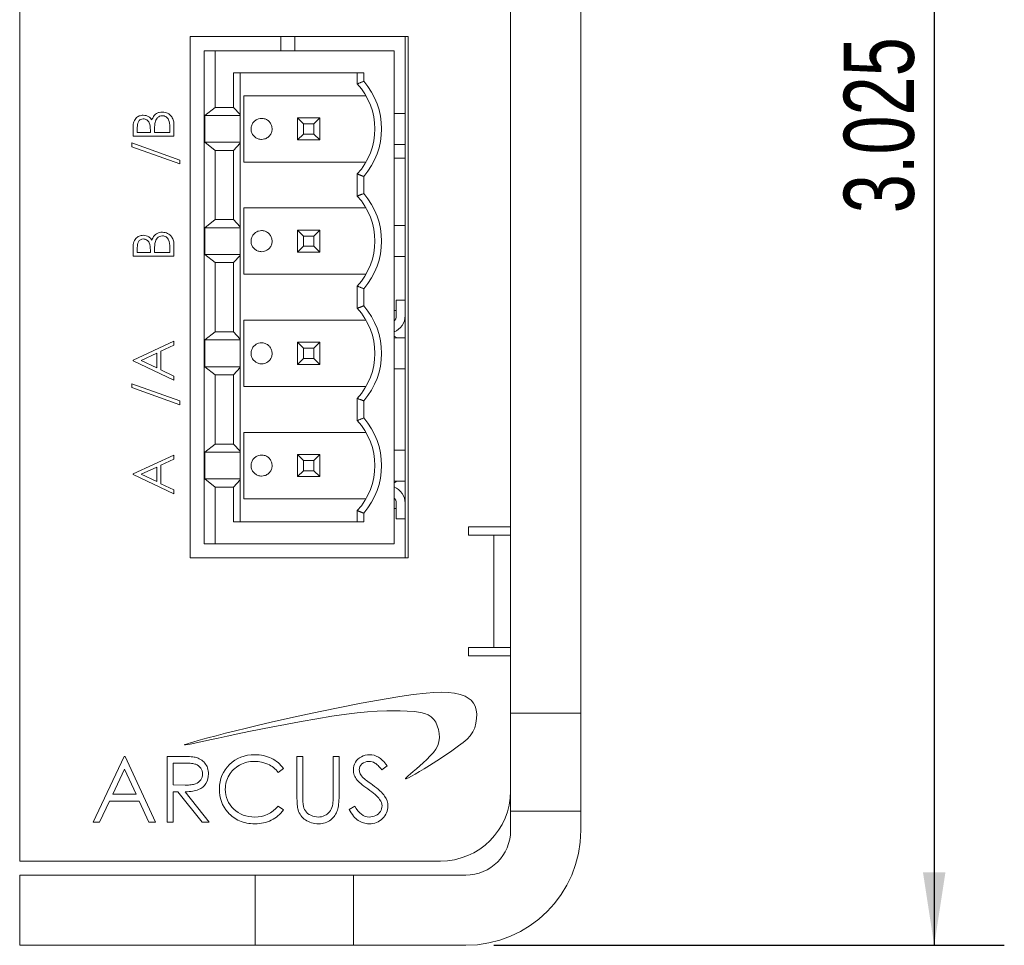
# Model space of a CAD drawing. Header units: inches. Extents: x 0.2 to 16.3, y 0.2 to 11.5.
# Tile 7 of 17: x 8.6 to 10.4, y 5.1 to 6.8. Entities that reach past the tile are written whole.
import ezdxf

# ---------------------------------------------------------------- set-up
doc = ezdxf.new("R2010")
doc.units = ezdxf.units.IN
doc.header["$MEASUREMENT"] = 0
doc.layers.add('FORMAT', color=7, linetype='Continuous')
doc.styles.add('SLDTEXTSTYLE0', font='TXT', dxfattribs={"width": 0.75})
doc.dimstyles.new('SLDDIMSTYLE0', dxfattribs={"dimtxt": 0.125, "dimasz": 0.13, "dimexe": 0, "dimexo": 0.0625, "dimgap": 0.03125, "dimtad": 2, "dimdec": 3, "dimzin": 12, "dimdsep": 46, "dimtxsty": 'Standard', "dimsah": 1, "dimcen": 0.09, "dimadec": 0, "dimazin": 0, "dimtfac": 1, "dimtdec": 3, "dimtofl": 0, "dimtmove": 0, "dimatfit": 3, "dimfxl": 1, "dimtolj": 1, "dimtzin": 12, "dimarcsym": 0})

# ---------------------------------------------------------------- blocks, each defined once
blk = doc.blocks.new('*D13')
at = {"layer": 'FORMAT'}
for p, q in [((9.6523, 8.1634), (10.3573, 8.1634)), ((10.2323, 8.1634), (10.2323, 5.1384)), ((9.4473, 5.1384), (10.3573, 5.1384))]:
    blk.add_line(p, q, dxfattribs=at)
for points in [[(10.2323, 8.1634), (10.2123, 8.0334), (10.2523, 8.0334)], [(10.2323, 5.1384), (10.2523, 5.2684), (10.2123, 5.2684)]]:
    blk.add_solid(points, dxfattribs=at)
at = {"layer": 'FORMAT', "insert": (10.0711, 6.4431), "char_height": 0.125, "attachment_point": 1, "rotation": 90, "style": 'SLDTEXTSTYLE0'}
blk.add_mtext('3.025', dxfattribs=at)

msp = doc.modelspace()

# ---------------------------------------------------------------- linework, layer by layer
at = {"color": 7, "linetype": 'Continuous', "lineweight": 15}
for p, q in [((8.6023, 5.2884), (8.6023, 8.0884)), ((9.4773, 5.5524), (9.4773, 7.7784)), ((9.6023, 5.5524), (9.6023, 7.7784)), ((8.9061, 6.7578), (9.2946, 6.7578)), ((8.9061, 5.829), (8.9061, 6.7578)), ((9.0675, 6.7328), (9.0675, 6.7578)), ((9.0925, 6.7328), (9.0925, 6.7578)), ((9.2893, 5.829), (9.2893, 6.7578)), ((9.2946, 6.7578), (9.2946, 5.829)), ((8.9311, 6.7328), (8.9311, 5.854)), ((8.9507, 6.7328), (8.9311, 6.7328)), ((8.9507, 6.7328), (8.9507, 6.6318)), ((9.2696, 6.7328), (8.9507, 6.7328)), ((9.2696, 6.7328), (9.2696, 5.854)), ((8.9832, 6.6934), (9.2157, 6.6934)), ((8.9832, 6.6934), (8.9832, 6.6318)), ((8.9955, 6.6934), (8.9955, 6.6188)), ((9.2039, 6.6737), (9.2039, 6.6934)), ((9.2157, 6.6934), (9.2157, 6.6782)), ((9.2196, 6.6525), (9.0019, 6.6525)), ((9.0019, 6.6525), (9.0019, 6.5343)), ((8.9321, 6.6172), (8.9507, 6.6318)), ((8.9321, 6.5696), (8.9321, 6.6172)), ((8.9955, 6.6172), (8.9321, 6.6172)), ((8.9507, 6.6318), (8.9832, 6.6318)), ((8.9832, 6.6318), (8.9955, 6.6188)), ((8.9955, 6.6188), (8.9955, 6.6172)), ((8.9955, 6.6172), (8.9955, 6.5696)), ((8.8773, 6.6002), (8.8773, 6.5805)), ((9.0976, 6.6131), (9.1081, 6.6025)), ((9.0976, 6.6131), (9.0976, 6.5737)), ((9.0976, 6.6131), (9.137, 6.6131)), ((9.1081, 6.6025), (9.1081, 6.5843)), ((9.1264, 6.6025), (9.1081, 6.6025)), ((9.137, 6.6131), (9.1264, 6.6025)), ((9.1264, 6.5843), (9.1264, 6.6025)), ((9.137, 6.6131), (9.137, 6.5737)), ((8.8044, 6.5805), (8.8044, 6.5947)), ((8.8119, 6.5959), (8.8119, 6.587)), ((8.8119, 6.587), (8.8352, 6.587)), ((8.8352, 6.587), (8.8352, 6.5914)), ((8.8427, 6.5913), (8.8427, 6.587)), ((8.8427, 6.587), (8.8698, 6.587)), ((8.8698, 6.587), (8.8698, 6.5963)), ((9.0976, 6.5737), (9.1081, 6.5843)), ((9.1081, 6.5843), (9.1264, 6.5843)), ((9.1264, 6.5843), (9.137, 6.5737)), ((8.8025, 6.5683), (8.8876, 6.5378)), ((8.8025, 6.5614), (8.8025, 6.5683)), ((8.8773, 6.5805), (8.8044, 6.5805)), ((8.9507, 6.555), (8.9321, 6.5696)), ((8.9955, 6.5696), (8.9321, 6.5696)), ((8.9955, 6.568), (8.9832, 6.555)), ((8.9955, 6.5696), (8.9955, 6.568)), ((8.9955, 6.568), (8.9955, 6.4188)), ((9.137, 6.5737), (9.0976, 6.5737)), ((8.8876, 6.5309), (8.8025, 6.5614)), ((8.9507, 6.4318), (8.9507, 6.555)), ((8.9832, 6.555), (8.9507, 6.555)), ((8.9832, 6.4318), (8.9832, 6.555)), ((8.8876, 6.5378), (8.8876, 6.5309)), ((9.0019, 6.5343), (9.2196, 6.5343)), ((9.2893, 6.541), (9.2696, 6.541)), ((9.2039, 6.4737), (9.2039, 6.5131)), ((9.2157, 6.5086), (9.2157, 6.4782)), ((9.2196, 6.4525), (9.0019, 6.4525)), ((9.0019, 6.4525), (9.0019, 6.3343)), ((8.9321, 6.4172), (8.9507, 6.4318)), ((8.9507, 6.4318), (8.9832, 6.4318)), ((8.9832, 6.4318), (8.9955, 6.4188)), ((8.9321, 6.3696), (8.9321, 6.4172)), ((8.9955, 6.4172), (8.9321, 6.4172)), ((8.9955, 6.4188), (8.9955, 6.4172)), ((8.9955, 6.4172), (8.9955, 6.3696)), ((9.1081, 6.4025), (9.0976, 6.4131)), ((9.0976, 6.4131), (9.0976, 6.3737)), ((9.137, 6.4131), (9.0976, 6.4131)), ((9.137, 6.4131), (9.1264, 6.4025)), ((9.137, 6.3737), (9.137, 6.4131)), ((9.1081, 6.4025), (9.1081, 6.3843)), ((9.1264, 6.4025), (9.1081, 6.4025)), ((9.1264, 6.4025), (9.1264, 6.3843)), ((8.8044, 6.3664), (8.8044, 6.3806)), ((8.8119, 6.3818), (8.8119, 6.3729)), ((8.8119, 6.3729), (8.8352, 6.3729)), ((8.8352, 6.3729), (8.8352, 6.3773)), ((8.8427, 6.3773), (8.8427, 6.3729)), ((8.8427, 6.3729), (8.8698, 6.3729)), ((8.8698, 6.3729), (8.8698, 6.3822)), ((8.8773, 6.3861), (8.8773, 6.3664)), ((9.1081, 6.3843), (9.0976, 6.3737)), ((9.0976, 6.3737), (9.137, 6.3737)), ((9.1081, 6.3843), (9.1264, 6.3843)), ((9.1264, 6.3843), (9.137, 6.3737)), ((8.8773, 6.3664), (8.8044, 6.3664)), ((8.9507, 6.355), (8.9321, 6.3696)), ((8.9955, 6.3696), (8.9321, 6.3696)), ((8.9507, 6.2318), (8.9507, 6.355)), ((8.9832, 6.355), (8.9507, 6.355)), ((8.9955, 6.368), (8.9832, 6.355)), ((8.9832, 6.2318), (8.9832, 6.355)), ((8.9955, 6.3696), (8.9955, 6.368)), ((8.9955, 6.368), (8.9955, 6.2188)), ((9.0019, 6.3343), (9.2196, 6.3343)), ((9.2039, 6.2737), (9.2039, 6.3131)), ((9.2157, 6.3086), (9.2157, 6.2782)), ((9.2736, 6.2607), (9.2736, 6.2883)), ((9.2736, 6.2883), (9.2893, 6.2883)), ((9.2696, 6.27), (9.2736, 6.27)), ((9.2196, 6.2525), (9.0019, 6.2525)), ((9.0019, 6.2525), (9.0019, 6.1343)), ((8.9321, 6.2172), (8.9507, 6.2318)), ((8.9507, 6.2318), (8.9832, 6.2318)), ((8.9832, 6.2318), (8.9955, 6.2188)), ((8.8044, 6.1813), (8.8773, 6.2149)), ((8.8773, 6.2149), (8.8773, 6.2078)), ((8.9321, 6.1696), (8.9321, 6.2172)), ((8.9955, 6.2172), (8.9321, 6.2172)), ((8.9955, 6.2188), (8.9955, 6.2172)), ((8.9955, 6.2172), (8.9955, 6.1696)), ((9.0976, 6.2131), (9.1081, 6.2025)), ((9.0976, 6.2131), (9.0976, 6.1737)), ((9.137, 6.2131), (9.0976, 6.2131)), ((9.137, 6.2131), (9.1264, 6.2025)), ((9.137, 6.1737), (9.137, 6.2131)), ((8.8773, 6.2078), (8.8539, 6.197)), ((8.8539, 6.197), (8.8539, 6.164)), ((9.1081, 6.2025), (9.1081, 6.1843)), ((9.1264, 6.2025), (9.1081, 6.2025)), ((9.1264, 6.1843), (9.1264, 6.2025)), ((8.8044, 6.1803), (8.8044, 6.1813)), ((8.8773, 6.1458), (8.8044, 6.1803)), ((8.8465, 6.1936), (8.8186, 6.1807)), ((8.8186, 6.1807), (8.8465, 6.1675)), ((8.8465, 6.1675), (8.8465, 6.1936)), ((9.1081, 6.1843), (9.0976, 6.1737)), ((9.1081, 6.1843), (9.1264, 6.1843)), ((9.1264, 6.1843), (9.137, 6.1737)), ((8.8539, 6.164), (8.8773, 6.1529)), ((8.9507, 6.155), (8.9321, 6.1696)), ((8.9955, 6.1696), (8.9321, 6.1696)), ((8.9955, 6.168), (8.9832, 6.155)), ((8.9955, 6.1696), (8.9955, 6.168)), ((8.9955, 6.168), (8.9955, 6.0188)), ((9.0976, 6.1737), (9.137, 6.1737)), ((8.8773, 6.1529), (8.8773, 6.1458)), ((8.9507, 6.0318), (8.9507, 6.155)), ((8.9832, 6.155), (8.9507, 6.155)), ((8.9832, 6.0318), (8.9832, 6.155)), ((8.8025, 6.1392), (8.8876, 6.1087)), ((8.8025, 6.1323), (8.8025, 6.1392)), ((8.8876, 6.1018), (8.8025, 6.1323)), ((9.0019, 6.1343), (9.2196, 6.1343)), ((8.8876, 6.1087), (8.8876, 6.1018)), ((9.2039, 6.0737), (9.2039, 6.1131)), ((9.2157, 6.1086), (9.2157, 6.0782)), ((9.2196, 6.0525), (9.0019, 6.0525)), ((9.0019, 6.0525), (9.0019, 5.9343)), ((8.9321, 6.0172), (8.9507, 6.0318)), ((8.9507, 6.0318), (8.9832, 6.0318)), ((8.9832, 6.0318), (8.9955, 6.0188)), ((8.8044, 5.9784), (8.8773, 6.0121)), ((8.8773, 6.005), (8.8539, 5.9942)), ((8.8773, 6.0121), (8.8773, 6.005)), ((8.9321, 5.9696), (8.9321, 6.0172)), ((8.9321, 6.0172), (8.9955, 6.0172)), ((8.9955, 6.0188), (8.9955, 6.0172)), ((8.9955, 6.0172), (8.9955, 5.9696)), ((9.0976, 6.0131), (9.1081, 6.0025)), ((9.0976, 6.0131), (9.0976, 5.9737)), ((9.137, 6.0131), (9.0976, 6.0131)), ((9.1081, 6.0025), (9.1081, 5.9843)), ((9.1264, 6.0025), (9.1081, 6.0025)), ((9.137, 6.0131), (9.1264, 6.0025)), ((9.1264, 5.9843), (9.1264, 6.0025)), ((9.137, 5.9737), (9.137, 6.0131)), ((8.8465, 5.9907), (8.8186, 5.9779)), ((8.8465, 5.9647), (8.8465, 5.9907)), ((8.8539, 5.9942), (8.8539, 5.9611)), ((8.8044, 5.9775), (8.8044, 5.9784)), ((8.8773, 5.9429), (8.8044, 5.9775)), ((8.8186, 5.9779), (8.8465, 5.9647)), ((8.9507, 5.955), (8.9321, 5.9696)), ((8.9321, 5.9696), (8.9955, 5.9696)), ((8.9955, 5.968), (8.9832, 5.955)), ((8.9955, 5.9696), (8.9955, 5.968)), ((8.9955, 5.968), (8.9955, 5.8934)), ((9.1081, 5.9843), (9.0976, 5.9737)), ((9.137, 5.9737), (9.0976, 5.9737)), ((9.1081, 5.9843), (9.1264, 5.9843)), ((9.1264, 5.9843), (9.137, 5.9737)), ((8.8539, 5.9611), (8.8773, 5.95)), ((8.8773, 5.95), (8.8773, 5.9429)), ((8.9507, 5.955), (8.9507, 5.854)), ((8.9832, 5.955), (8.9507, 5.955)), ((8.9832, 5.955), (8.9832, 5.8934)), ((9.0019, 5.9343), (9.2196, 5.9343)), ((9.2736, 5.9168), (9.2696, 5.9168)), ((9.2736, 5.8985), (9.2736, 5.9261)), ((9.2039, 5.8934), (9.2039, 5.9131)), ((9.2157, 5.9086), (9.2157, 5.8934)), ((9.2893, 5.8985), (9.2736, 5.8985)), ((9.2157, 5.8934), (8.9832, 5.8934)), ((9.4023, 5.8844), (9.4773, 5.8844)), ((9.4023, 5.8694), (9.4023, 5.8844)), ((9.4173, 5.8694), (9.4023, 5.8694)), ((9.4173, 5.8694), (9.4473, 5.8694)), ((9.4473, 5.8694), (9.4773, 5.8694)), ((9.4473, 5.6694), (9.4473, 5.8694)), ((9.4773, 5.6694), (9.4773, 5.8694)), ((8.9311, 5.854), (8.9507, 5.854)), ((9.2696, 5.854), (8.9507, 5.854)), ((9.2946, 5.829), (8.9061, 5.829)), ((9.4023, 5.6544), (9.4023, 5.6694)), ((9.4023, 5.6694), (9.4173, 5.6694)), ((9.4473, 5.6694), (9.4173, 5.6694)), ((9.4473, 5.6694), (9.4773, 5.6694)), ((9.4773, 5.6544), (9.4023, 5.6544)), ((9.2798, 5.5817), (9.2553, 5.5777)), ((9.3037, 5.5853), (9.2798, 5.5817)), ((9.3266, 5.5879), (9.3037, 5.5853)), ((9.3405, 5.589), (9.3266, 5.5879)), ((9.3536, 5.5894), (9.3405, 5.589)), ((9.3659, 5.589), (9.3536, 5.5894)), ((9.3771, 5.5878), (9.3659, 5.589)), ((9.3873, 5.5856), (9.3771, 5.5878)), ((9.3961, 5.5823), (9.3873, 5.5856)), ((9.4019, 5.579), (9.3961, 5.5823)), ((9.2112, 5.5697), (9.1672, 5.5612)), ((9.2553, 5.5777), (9.2112, 5.5697)), ((9.4069, 5.575), (9.4019, 5.579)), ((9.4109, 5.5702), (9.4069, 5.575)), ((9.414, 5.5646), (9.4109, 5.5702)), ((9.416, 5.558), (9.414, 5.5646)), ((9.0987, 5.5468), (9.0742, 5.5414)), ((9.1239, 5.5523), (9.0987, 5.5468)), ((9.1672, 5.5612), (9.1239, 5.5523)), ((9.1317, 5.5423), (9.1588, 5.5466)), ((9.1588, 5.5466), (9.1848, 5.5503)), ((9.1848, 5.5503), (9.204, 5.5527)), ((9.204, 5.5527), (9.2222, 5.5544)), ((9.2222, 5.5544), (9.2396, 5.5557)), ((9.2396, 5.5557), (9.2567, 5.5563)), ((9.2567, 5.5563), (9.2685, 5.5564)), ((9.2685, 5.5564), (9.2805, 5.5563)), ((9.2805, 5.5563), (9.2927, 5.5559)), ((9.2927, 5.5559), (9.3052, 5.5551)), ((9.3052, 5.5551), (9.3171, 5.5534)), ((9.3171, 5.5534), (9.324, 5.5517)), ((9.324, 5.5517), (9.3302, 5.5492)), ((9.3302, 5.5492), (9.3357, 5.5457)), ((9.3357, 5.5457), (9.3406, 5.5408)), ((9.4169, 5.5506), (9.416, 5.558)), ((9.4168, 5.5425), (9.4169, 5.5506)), ((9.6023, 5.5524), (9.4773, 5.5524)), ((9.4773, 5.3774), (9.4773, 5.5524)), ((9.6023, 5.3774), (9.6023, 5.5524)), ((9.0281, 5.5307), (9.0068, 5.5256)), ((9.0506, 5.536), (9.0281, 5.5307)), ((9.0742, 5.5414), (9.0506, 5.536)), ((9.0537, 5.5279), (9.0759, 5.5322)), ((9.0759, 5.5322), (9.1039, 5.5374)), ((9.1039, 5.5374), (9.1317, 5.5423)), ((9.3406, 5.5408), (9.3438, 5.5358)), ((9.3438, 5.5358), (9.3466, 5.5297)), ((9.3466, 5.5297), (9.3486, 5.5228)), ((9.4134, 5.5262), (9.4156, 5.5342)), ((9.4156, 5.5342), (9.4168, 5.5425)), ((8.9526, 5.512), (8.9379, 5.5082)), ((8.9691, 5.5162), (8.9526, 5.512)), ((8.9559, 5.5075), (8.9721, 5.511)), ((8.9872, 5.5208), (8.9691, 5.5162)), ((8.9721, 5.511), (8.9909, 5.515)), ((9.0068, 5.5256), (8.9872, 5.5208)), ((8.9909, 5.515), (9.0109, 5.5192)), ((9.0109, 5.5192), (9.0319, 5.5235)), ((9.0319, 5.5235), (9.0537, 5.5279)), ((9.3486, 5.5228), (9.3499, 5.5157)), ((9.3499, 5.5157), (9.3504, 5.5088)), ((9.3996, 5.5058), (9.4054, 5.512)), ((9.4054, 5.512), (9.4101, 5.5189)), ((9.4101, 5.5189), (9.4134, 5.5262)), ((8.8963, 5.4958), (8.8962, 5.4957)), ((8.8962, 5.4957), (8.8962, 5.4956)), ((8.8962, 5.4956), (8.8962, 5.4955)), ((8.8962, 5.4955), (8.8965, 5.4955)), ((8.8966, 5.496), (8.8963, 5.4958)), ((8.8965, 5.4955), (8.8969, 5.4955)), ((8.8978, 5.4965), (8.8966, 5.496)), ((8.8969, 5.4955), (8.8981, 5.4956)), ((8.8996, 5.4971), (8.8978, 5.4965)), ((8.8981, 5.4956), (8.9013, 5.4961)), ((8.9028, 5.4982), (8.8996, 5.4971)), ((8.9013, 5.4961), (8.906, 5.497)), ((8.907, 5.4995), (8.9028, 5.4982)), ((8.906, 5.497), (8.9121, 5.4982)), ((8.913, 5.5013), (8.907, 5.4995)), ((8.9121, 5.4982), (8.9195, 5.4997)), ((8.9202, 5.5033), (8.913, 5.5013)), ((8.9195, 5.4997), (8.9282, 5.5016)), ((8.9285, 5.5056), (8.9202, 5.5033)), ((8.9282, 5.5016), (8.9412, 5.5044)), ((8.9379, 5.5082), (8.9285, 5.5056)), ((8.9412, 5.5044), (8.9559, 5.5075)), ((9.3474, 5.4943), (9.3441, 5.4881)), ((9.3496, 5.5011), (9.3474, 5.4943)), ((9.3504, 5.5088), (9.3496, 5.5011)), ((9.3725, 5.4852), (9.3844, 5.4937)), ((9.3844, 5.4937), (9.3926, 5.4998)), ((9.3926, 5.4998), (9.3996, 5.5058)), ((9.0023, 5.4757), (8.9966, 5.4737)), ((9.0084, 5.477), (9.0023, 5.4757)), ((9.0147, 5.4778), (9.0084, 5.477)), ((9.0214, 5.4781), (9.0147, 5.4778)), ((9.0254, 5.478), (9.0214, 5.4781)), ((9.0293, 5.4777), (9.0254, 5.478)), ((9.0332, 5.4772), (9.0293, 5.4777)), ((9.0369, 5.4765), (9.0332, 5.4772)), ((9.0405, 5.4756), (9.0369, 5.4765)), ((9.0441, 5.4745), (9.0405, 5.4756)), ((9.2147, 5.4761), (9.2113, 5.4745)), ((9.2183, 5.4772), (9.2147, 5.4761)), ((9.2221, 5.4779), (9.2183, 5.4772)), ((9.226, 5.4781), (9.2221, 5.4779)), ((9.2301, 5.4779), (9.226, 5.4781)), ((9.2341, 5.4771), (9.2301, 5.4779)), ((9.2379, 5.4757), (9.2341, 5.4771)), ((9.2417, 5.4739), (9.2379, 5.4757)), ((9.3342, 5.476), (9.328, 5.4698)), ((9.3396, 5.482), (9.3342, 5.476)), ((9.3441, 5.4881), (9.3396, 5.482)), ((9.346, 5.4674), (9.3595, 5.4763)), ((9.3595, 5.4763), (9.3725, 5.4852)), ((8.7887, 5.4751), (8.7331, 5.358)), ((8.7902, 5.4751), (8.7887, 5.4751)), ((8.8442, 5.358), (8.7902, 5.4751)), ((8.8887, 5.4751), (8.8652, 5.4751)), ((8.8652, 5.4751), (8.8652, 5.358)), ((8.8757, 5.4631), (8.8757, 5.4241)), ((8.8977, 5.4631), (8.8757, 5.4631)), ((8.8934, 5.4751), (8.8887, 5.4751)), ((8.8977, 5.475), (8.8934, 5.4751)), ((8.9016, 5.4749), (8.8977, 5.475)), ((8.9008, 5.4631), (8.8977, 5.4631)), ((8.9036, 5.463), (8.9008, 5.4631)), ((8.9051, 5.4747), (8.9016, 5.4749)), ((8.9063, 5.4628), (8.9036, 5.463)), ((8.9082, 5.4745), (8.9051, 5.4747)), ((8.9087, 5.4626), (8.9063, 5.4628)), ((8.9109, 5.4742), (8.9082, 5.4745)), ((8.9108, 5.4623), (8.9087, 5.4626)), ((8.9128, 5.462), (8.9108, 5.4623)), ((8.9133, 5.4739), (8.9109, 5.4742)), ((8.9145, 5.4615), (8.9128, 5.462)), ((8.9152, 5.4735), (8.9133, 5.4739)), ((8.916, 5.4611), (8.9145, 5.4615)), ((8.9178, 5.4729), (8.9152, 5.4735)), ((8.9186, 5.4599), (8.916, 5.4611)), ((8.9202, 5.472), (8.9178, 5.4729)), ((8.921, 5.4584), (8.9186, 5.4599)), ((8.9225, 5.471), (8.9202, 5.472)), ((8.9231, 5.4565), (8.921, 5.4584)), ((8.9247, 5.4698), (8.9225, 5.471)), ((8.9268, 5.4684), (8.9247, 5.4698)), ((8.9287, 5.4668), (8.9268, 5.4684)), ((8.9306, 5.4651), (8.9287, 5.4668)), ((8.9322, 5.4632), (8.9306, 5.4651)), ((8.9338, 5.4612), (8.9322, 5.4632)), ((8.9351, 5.459), (8.9338, 5.4612)), ((8.9363, 5.4568), (8.9351, 5.459)), ((8.9763, 5.4606), (8.9721, 5.456)), ((8.981, 5.4647), (8.9763, 5.4606)), ((8.9859, 5.4683), (8.981, 5.4647)), ((8.9911, 5.4713), (8.9859, 5.4683)), ((8.9966, 5.4737), (8.9911, 5.4713)), ((8.9914, 5.4577), (8.9943, 5.4595)), ((8.9943, 5.4595), (8.9974, 5.461)), ((8.9974, 5.461), (9.0005, 5.4624)), ((9.0005, 5.4624), (9.0037, 5.4635)), ((9.0037, 5.4635), (9.007, 5.4645)), ((9.007, 5.4645), (9.0103, 5.4652)), ((9.0103, 5.4652), (9.0137, 5.4657)), ((9.0137, 5.4657), (9.0172, 5.466)), ((9.0172, 5.466), (9.0207, 5.4661)), ((9.0207, 5.4661), (9.0271, 5.4658)), ((9.0271, 5.4658), (9.0332, 5.4649)), ((9.0332, 5.4649), (9.039, 5.4633)), ((9.039, 5.4633), (9.0446, 5.4611)), ((9.0475, 5.4732), (9.0441, 5.4745)), ((9.0446, 5.4611), (9.0473, 5.4598)), ((9.0473, 5.4598), (9.0499, 5.4584)), ((9.0508, 5.4717), (9.0475, 5.4732)), ((9.0499, 5.4584), (9.0523, 5.4568)), ((9.0541, 5.47), (9.0508, 5.4717)), ((9.0571, 5.4681), (9.0541, 5.47)), ((9.0601, 5.4661), (9.0571, 5.4681)), ((9.0628, 5.464), (9.0601, 5.4661)), ((9.0655, 5.4616), (9.0628, 5.464)), ((9.068, 5.4591), (9.0655, 5.4616)), ((9.0703, 5.4565), (9.068, 5.4591)), ((9.107, 5.4751), (9.0965, 5.4751)), ((9.0965, 5.4751), (9.0965, 5.4044)), ((9.107, 5.402), (9.107, 5.4751)), ((9.1716, 5.4751), (9.1611, 5.4751)), ((9.1611, 5.4751), (9.1611, 5.405)), ((9.1716, 5.4044), (9.1716, 5.4751)), ((9.198, 5.4581), (9.1973, 5.4545)), ((9.1992, 5.4614), (9.198, 5.4581)), ((9.2008, 5.4647), (9.1992, 5.4614)), ((9.2029, 5.4676), (9.2008, 5.4647)), ((9.2053, 5.4703), (9.2029, 5.4676)), ((9.2081, 5.4725), (9.2053, 5.4703)), ((9.2113, 5.4745), (9.2081, 5.4725)), ((9.2088, 5.4571), (9.2103, 5.4596)), ((9.2103, 5.4596), (9.2124, 5.4618)), ((9.2124, 5.4618), (9.215, 5.4637)), ((9.215, 5.4637), (9.2179, 5.465)), ((9.2179, 5.465), (9.2212, 5.4659)), ((9.2212, 5.4659), (9.2248, 5.4661)), ((9.2248, 5.4661), (9.2277, 5.4659)), ((9.2277, 5.4659), (9.2304, 5.4654)), ((9.2304, 5.4654), (9.2331, 5.4645)), ((9.2331, 5.4645), (9.2356, 5.4632)), ((9.2356, 5.4632), (9.2369, 5.4624)), ((9.2369, 5.4624), (9.2382, 5.4613)), ((9.2382, 5.4613), (9.2397, 5.4601)), ((9.2397, 5.4601), (9.2411, 5.4587)), ((9.2411, 5.4587), (9.2427, 5.4571)), ((9.2435, 5.4727), (9.2417, 5.4739)), ((9.2454, 5.4713), (9.2435, 5.4727)), ((9.2473, 5.4697), (9.2454, 5.4713)), ((9.2492, 5.4679), (9.2473, 5.4697)), ((9.2477, 5.4511), (9.2572, 5.4583)), ((9.2512, 5.4658), (9.2492, 5.4679)), ((9.2531, 5.4635), (9.2512, 5.4658)), ((9.2551, 5.461), (9.2531, 5.4635)), ((9.2572, 5.4583), (9.2551, 5.461)), ((9.3153, 5.4582), (9.3093, 5.453)), ((9.3214, 5.4637), (9.3153, 5.4582)), ((9.328, 5.4698), (9.3214, 5.4637)), ((9.3235, 5.4532), (9.3326, 5.4589)), ((9.3326, 5.4589), (9.346, 5.4674)), ((8.7893, 5.4523), (8.7681, 5.4076)), ((8.8099, 5.4076), (8.7893, 5.4523)), ((8.9249, 5.4543), (8.9231, 5.4565)), ((8.9264, 5.4519), (8.9249, 5.4543)), ((8.9275, 5.4493), (8.9264, 5.4519)), ((8.9281, 5.4466), (8.9275, 5.4493)), ((8.9275, 5.4382), (8.9281, 5.4409)), ((8.9283, 5.4438), (8.9281, 5.4466)), ((8.9281, 5.4409), (8.9283, 5.4438)), ((8.9372, 5.4544), (8.9363, 5.4568)), ((8.9379, 5.4519), (8.9372, 5.4544)), ((8.9384, 5.4493), (8.9379, 5.4519)), ((8.9387, 5.4466), (8.9384, 5.4493)), ((8.9385, 5.4391), (8.9388, 5.4438)), ((8.9388, 5.4438), (8.9387, 5.4466)), ((8.9628, 5.4409), (8.9609, 5.4354)), ((8.9654, 5.4462), (8.9628, 5.4409)), ((8.9684, 5.4513), (8.9654, 5.4462)), ((8.9721, 5.456), (8.9684, 5.4513)), ((8.9739, 5.4388), (8.9755, 5.4416)), ((8.9755, 5.4416), (8.9773, 5.4443)), ((8.9773, 5.4443), (8.9792, 5.4469)), ((8.9792, 5.4469), (8.9813, 5.4494)), ((8.9813, 5.4494), (8.9836, 5.4517)), ((8.9836, 5.4517), (8.986, 5.4538)), ((8.986, 5.4538), (8.9886, 5.4559)), ((8.9886, 5.4559), (8.9914, 5.4577)), ((9.0523, 5.4568), (9.0547, 5.455)), ((9.0547, 5.455), (9.057, 5.4531)), ((9.057, 5.4531), (9.0592, 5.4511)), ((9.0592, 5.4511), (9.0613, 5.4489)), ((9.0613, 5.4489), (9.0633, 5.4466)), ((9.0633, 5.4466), (9.0725, 5.4536)), ((9.0725, 5.4536), (9.0703, 5.4565)), ((9.1973, 5.4545), (9.1971, 5.4508)), ((9.1971, 5.4508), (9.1972, 5.4484)), ((9.1972, 5.4484), (9.1975, 5.4461)), ((9.1975, 5.4461), (9.198, 5.4438)), ((9.198, 5.4438), (9.1987, 5.4416)), ((9.1987, 5.4416), (9.1996, 5.4393)), ((9.2076, 5.4513), (9.2079, 5.4543)), ((9.2077, 5.4494), (9.2076, 5.4513)), ((9.208, 5.4476), (9.2077, 5.4494)), ((9.2079, 5.4543), (9.2088, 5.4571)), ((9.2085, 5.4457), (9.208, 5.4476)), ((9.2092, 5.4439), (9.2085, 5.4457)), ((9.2103, 5.4421), (9.2092, 5.4439)), ((9.2116, 5.4402), (9.2103, 5.4421)), ((9.2427, 5.4571), (9.2443, 5.4553)), ((9.2443, 5.4553), (9.2459, 5.4533)), ((9.2459, 5.4533), (9.2477, 5.4511)), ((9.2947, 5.4404), (9.2917, 5.4377)), ((9.2988, 5.444), (9.2947, 5.4404)), ((9.3037, 5.4482), (9.2988, 5.444)), ((9.3009, 5.4399), (9.3074, 5.4435)), ((9.3093, 5.453), (9.3037, 5.4482)), ((9.3074, 5.4435), (9.315, 5.448)), ((9.315, 5.448), (9.3235, 5.4532)), ((8.8757, 5.4241), (8.8972, 5.4239)), ((8.8972, 5.4239), (8.9002, 5.4239)), ((8.9002, 5.4239), (8.903, 5.424)), ((8.903, 5.424), (8.9056, 5.4242)), ((8.9056, 5.4242), (8.908, 5.4244)), ((8.908, 5.4244), (8.9102, 5.4248)), ((8.9102, 5.4248), (8.9122, 5.4251)), ((8.9122, 5.4251), (8.914, 5.4256)), ((8.914, 5.4256), (8.9156, 5.4261)), ((8.9156, 5.4261), (8.9184, 5.4274)), ((8.9184, 5.4274), (8.921, 5.4289)), ((8.921, 5.4289), (8.9231, 5.4309)), ((8.9231, 5.4309), (8.9249, 5.4331)), ((8.9249, 5.4331), (8.9264, 5.4356)), ((8.9264, 5.4356), (8.9275, 5.4382)), ((8.9286, 5.4205), (8.9316, 5.4235)), ((8.9316, 5.4235), (8.9342, 5.4269)), ((8.9342, 5.4269), (8.9362, 5.4307)), ((8.9362, 5.4307), (8.9377, 5.4348)), ((8.9377, 5.4348), (8.9385, 5.4391)), ((8.9586, 5.4236), (8.9583, 5.4172)), ((8.9595, 5.4296), (8.9586, 5.4236)), ((8.9609, 5.4354), (8.9595, 5.4296)), ((8.9689, 5.4199), (8.9693, 5.4233)), ((8.9693, 5.4233), (8.9698, 5.4265)), ((8.9698, 5.4265), (8.9705, 5.4297)), ((8.9705, 5.4297), (8.9715, 5.4328)), ((8.9715, 5.4328), (8.9726, 5.4359)), ((8.9726, 5.4359), (8.9739, 5.4388)), ((9.1996, 5.4393), (9.2008, 5.4372)), ((9.2008, 5.4372), (9.2021, 5.4351)), ((9.2021, 5.4351), (9.2036, 5.433)), ((9.2036, 5.433), (9.2048, 5.4317)), ((9.2048, 5.4317), (9.2062, 5.4301)), ((9.2062, 5.4301), (9.2081, 5.4284)), ((9.2081, 5.4284), (9.2103, 5.4265)), ((9.2103, 5.4265), (9.2129, 5.4244)), ((9.2133, 5.4382), (9.2116, 5.4402)), ((9.2129, 5.4244), (9.2158, 5.4222)), ((9.2153, 5.4362), (9.2133, 5.4382)), ((9.2161, 5.4355), (9.2153, 5.4362)), ((9.2172, 5.4346), (9.2161, 5.4355)), ((9.2187, 5.4335), (9.2172, 5.4346)), ((9.2205, 5.4321), (9.2187, 5.4335)), ((9.2226, 5.4305), (9.2205, 5.4321)), ((9.2251, 5.4288), (9.2226, 5.4305)), ((9.2279, 5.4267), (9.2251, 5.4288)), ((9.2311, 5.4245), (9.2279, 5.4267)), ((9.2349, 5.4217), (9.2311, 5.4245)), ((9.29, 5.4357), (9.2899, 5.4353)), ((9.2899, 5.4353), (9.2899, 5.4352)), ((9.2899, 5.4352), (9.29, 5.4351)), ((9.2906, 5.4365), (9.29, 5.4357)), ((9.29, 5.4351), (9.2904, 5.435)), ((9.2904, 5.435), (9.2909, 5.4351)), ((9.2917, 5.4377), (9.2906, 5.4365)), ((9.2909, 5.4351), (9.2922, 5.4355)), ((9.2922, 5.4355), (9.2956, 5.4371)), ((9.2956, 5.4371), (9.3009, 5.4399)), ((8.7681, 5.4076), (8.8099, 5.4076)), ((8.8757, 5.358), (8.8757, 5.4121)), ((8.8757, 5.4121), (8.8843, 5.4121)), ((8.8843, 5.4121), (8.9273, 5.358)), ((8.9403, 5.358), (8.8973, 5.4121)), ((8.8973, 5.4121), (8.901, 5.4121)), ((8.901, 5.4121), (8.9044, 5.4123)), ((8.9044, 5.4123), (8.9077, 5.4126)), ((8.9077, 5.4126), (8.9108, 5.413)), ((8.9108, 5.413), (8.9136, 5.4136)), ((8.9136, 5.4136), (8.9163, 5.4142)), ((8.9163, 5.4142), (8.9187, 5.415)), ((8.9187, 5.415), (8.921, 5.4159)), ((8.921, 5.4159), (8.925, 5.4179)), ((8.925, 5.4179), (8.9286, 5.4205)), ((8.9583, 5.4172), (8.9586, 5.4112)), ((8.9586, 5.4112), (8.9593, 5.4055)), ((8.9593, 5.4055), (8.9604, 5.3999)), ((8.9688, 5.4164), (8.9689, 5.4199)), ((8.9691, 5.4113), (8.9688, 5.4164)), ((8.9698, 5.4063), (8.9691, 5.4113)), ((8.9709, 5.4016), (8.9698, 5.4063)), ((9.2158, 5.4222), (9.2191, 5.4197)), ((9.2191, 5.4197), (9.2228, 5.417)), ((9.2228, 5.417), (9.2265, 5.4144)), ((9.2265, 5.4144), (9.2299, 5.4118)), ((9.2299, 5.4118), (9.233, 5.4093)), ((9.233, 5.4093), (9.2358, 5.4069)), ((9.2384, 5.419), (9.2349, 5.4217)), ((9.2358, 5.4069), (9.2383, 5.4046)), ((9.2415, 5.4164), (9.2384, 5.419)), ((9.2444, 5.4138), (9.2415, 5.4164)), ((9.247, 5.4114), (9.2444, 5.4138)), ((9.2492, 5.409), (9.247, 5.4114)), ((9.2512, 5.4066), (9.2492, 5.409)), ((9.2528, 5.4044), (9.2512, 5.4066)), ((8.7446, 5.358), (8.7624, 5.3955)), ((8.7624, 5.3955), (8.8155, 5.3955)), ((8.8155, 5.3955), (8.8328, 5.358)), ((8.9604, 5.3999), (8.962, 5.3946)), ((8.962, 5.3946), (8.9641, 5.3895)), ((8.9641, 5.3895), (8.9667, 5.3846)), ((8.9726, 5.3971), (8.9709, 5.4016)), ((8.9747, 5.3928), (8.9726, 5.3971)), ((8.9772, 5.3887), (8.9747, 5.3928)), ((8.9803, 5.3848), (8.9772, 5.3887)), ((9.0965, 5.4044), (9.0965, 5.4001)), ((9.0965, 5.4001), (9.0966, 5.3962)), ((9.0966, 5.3962), (9.0968, 5.3926)), ((9.0968, 5.3926), (9.097, 5.3893)), ((9.097, 5.3893), (9.0973, 5.3864)), ((9.107, 5.3993), (9.107, 5.402)), ((9.1071, 5.3969), (9.107, 5.3993)), ((9.1071, 5.3948), (9.1071, 5.3969)), ((9.1072, 5.393), (9.1071, 5.3948)), ((9.1073, 5.3915), (9.1072, 5.393)), ((9.1073, 5.3903), (9.1073, 5.3915)), ((9.1075, 5.3894), (9.1073, 5.3903)), ((9.1081, 5.3861), (9.1075, 5.3894)), ((9.1601, 5.388), (9.1599, 5.3868)), ((9.1604, 5.3896), (9.1601, 5.388)), ((9.1606, 5.3914), (9.1604, 5.3896)), ((9.1607, 5.3935), (9.1606, 5.3914)), ((9.1609, 5.3959), (9.1607, 5.3935)), ((9.161, 5.3987), (9.1609, 5.3959)), ((9.1611, 5.405), (9.161, 5.4017)), ((9.161, 5.4017), (9.161, 5.3987)), ((9.1704, 5.3871), (9.1708, 5.3902)), ((9.1708, 5.3902), (9.1711, 5.3935)), ((9.1711, 5.3935), (9.1714, 5.3969)), ((9.1714, 5.3969), (9.1715, 5.4006)), ((9.1715, 5.4006), (9.1716, 5.4044)), ((9.2383, 5.4046), (9.2405, 5.4024)), ((9.2405, 5.4024), (9.2424, 5.4004)), ((9.2424, 5.4004), (9.2439, 5.3984)), ((9.2439, 5.3984), (9.2458, 5.3955)), ((9.2458, 5.3955), (9.2471, 5.3927)), ((9.2471, 5.3927), (9.2479, 5.3898)), ((9.2479, 5.3898), (9.2481, 5.3869)), ((9.2554, 5.4), (9.2528, 5.4044)), ((9.2572, 5.3956), (9.2554, 5.4)), ((9.2583, 5.3911), (9.2572, 5.3956)), ((9.2587, 5.3867), (9.2583, 5.3911)), ((8.9667, 5.3846), (8.9697, 5.3799)), ((8.9697, 5.3799), (8.9732, 5.3755)), ((8.9732, 5.3755), (8.9754, 5.373)), ((8.9754, 5.373), (8.9778, 5.3707)), ((8.9778, 5.3707), (8.9803, 5.3685)), ((8.9838, 5.3812), (8.9803, 5.3848)), ((8.9876, 5.3779), (8.9838, 5.3812)), ((8.9917, 5.375), (8.9876, 5.3779)), ((8.9961, 5.3725), (8.9917, 5.375)), ((9.0006, 5.3706), (8.9961, 5.3725)), ((9.0055, 5.369), (9.0006, 5.3706)), ((9.0444, 5.3719), (9.039, 5.3698)), ((9.0495, 5.3746), (9.0444, 5.3719)), ((9.0543, 5.378), (9.0495, 5.3746)), ((9.0589, 5.382), (9.0543, 5.378)), ((9.0633, 5.3865), (9.0589, 5.382)), ((9.0627, 5.3692), (9.0653, 5.3715)), ((9.0725, 5.3796), (9.0633, 5.3865)), ((9.0653, 5.3715), (9.0678, 5.374)), ((9.0678, 5.374), (9.0702, 5.3767)), ((9.0702, 5.3767), (9.0725, 5.3796)), ((9.0973, 5.3864), (9.0977, 5.3838)), ((9.0977, 5.3838), (9.0981, 5.3816)), ((9.0981, 5.3816), (9.0986, 5.3797)), ((9.0986, 5.3797), (9.0995, 5.377)), ((9.0995, 5.377), (9.1006, 5.3744)), ((9.1006, 5.3744), (9.102, 5.3719)), ((9.102, 5.3719), (9.1035, 5.3696)), ((9.1089, 5.3831), (9.1081, 5.3861)), ((9.1101, 5.3803), (9.1089, 5.3831)), ((9.1115, 5.3779), (9.1101, 5.3803)), ((9.1133, 5.3757), (9.1115, 5.3779)), ((9.1156, 5.3736), (9.1133, 5.3757)), ((9.1182, 5.3718), (9.1156, 5.3736)), ((9.1213, 5.3701), (9.1182, 5.3718)), ((9.1246, 5.3688), (9.1213, 5.3701)), ((9.1483, 5.3708), (9.1457, 5.3695)), ((9.1506, 5.3724), (9.1483, 5.3708)), ((9.1527, 5.3742), (9.1506, 5.3724)), ((9.1546, 5.3763), (9.1527, 5.3742)), ((9.1563, 5.3785), (9.1546, 5.3763)), ((9.1577, 5.3811), (9.1563, 5.3785)), ((9.1589, 5.3838), (9.1577, 5.3811)), ((9.1599, 5.3868), (9.1589, 5.3838)), ((9.1642, 5.37), (9.1655, 5.3721)), ((9.1655, 5.3721), (9.1667, 5.3743)), ((9.1667, 5.3743), (9.1678, 5.3766)), ((9.1678, 5.3766), (9.1686, 5.379)), ((9.1686, 5.379), (9.1693, 5.3815)), ((9.1693, 5.3815), (9.1699, 5.3842)), ((9.1699, 5.3842), (9.1704, 5.3871)), ((9.1995, 5.3865), (9.1896, 5.3806)), ((9.1896, 5.3806), (9.1915, 5.3773)), ((9.1915, 5.3773), (9.1934, 5.3742)), ((9.1934, 5.3742), (9.1953, 5.3714)), ((9.1953, 5.3714), (9.1973, 5.3688)), ((9.2023, 5.382), (9.1995, 5.3865)), ((9.2053, 5.378), (9.2023, 5.382)), ((9.2083, 5.3746), (9.2053, 5.378)), ((9.2115, 5.3719), (9.2083, 5.3746)), ((9.2147, 5.3698), (9.2115, 5.3719)), ((9.2395, 5.3712), (9.2369, 5.3697)), ((9.2418, 5.3729), (9.2395, 5.3712)), ((9.2437, 5.3749), (9.2418, 5.3729)), ((9.2453, 5.3771), (9.2437, 5.3749)), ((9.2465, 5.3794), (9.2453, 5.3771)), ((9.2474, 5.3818), (9.2465, 5.3794)), ((9.248, 5.3843), (9.2474, 5.3818)), ((9.2481, 5.3869), (9.248, 5.3843)), ((9.2532, 5.3694), (9.2549, 5.372)), ((9.2549, 5.372), (9.2562, 5.3747)), ((9.2562, 5.3747), (9.2573, 5.3776)), ((9.2573, 5.3776), (9.258, 5.3805)), ((9.258, 5.3805), (9.2585, 5.3836)), ((9.2585, 5.3836), (9.2587, 5.3867)), ((9.4773, 5.3434), (9.4773, 5.3774)), ((9.6023, 5.3774), (9.4773, 5.3774)), ((9.6023, 5.3774), (9.6023, 5.3434)), ((8.7331, 5.358), (8.7446, 5.358)), ((8.8328, 5.358), (8.8442, 5.358)), ((8.8652, 5.358), (8.8757, 5.358)), ((8.9273, 5.358), (8.9403, 5.358)), ((8.9803, 5.3685), (8.9828, 5.3665)), ((8.9828, 5.3665), (8.9855, 5.3647)), ((8.9855, 5.3647), (8.9883, 5.363)), ((8.9883, 5.363), (8.9911, 5.3615)), ((8.9911, 5.3615), (8.9941, 5.3601)), ((8.9941, 5.3601), (8.9972, 5.3589)), ((8.9972, 5.3589), (9.0004, 5.3579)), ((9.0004, 5.3579), (9.0036, 5.357)), ((9.0036, 5.357), (9.007, 5.3563)), ((9.0105, 5.3679), (9.0055, 5.369)), ((9.007, 5.3563), (9.0105, 5.3557)), ((9.0159, 5.3672), (9.0105, 5.3679)), ((9.0105, 5.3557), (9.014, 5.3553)), ((9.014, 5.3553), (9.0177, 5.3551)), ((9.0214, 5.367), (9.0159, 5.3672)), ((9.0177, 5.3551), (9.0215, 5.355)), ((9.0276, 5.3673), (9.0214, 5.367)), ((9.0215, 5.355), (9.0255, 5.3551)), ((9.0255, 5.3551), (9.0294, 5.3554)), ((9.0334, 5.3682), (9.0276, 5.3673)), ((9.0294, 5.3554), (9.0332, 5.3559)), ((9.0332, 5.3559), (9.0368, 5.3566)), ((9.039, 5.3698), (9.0334, 5.3682)), ((9.0368, 5.3566), (9.0405, 5.3575)), ((9.0405, 5.3575), (9.044, 5.3586)), ((9.044, 5.3586), (9.0474, 5.3599)), ((9.0474, 5.3599), (9.0507, 5.3614)), ((9.0507, 5.3614), (9.0539, 5.3631)), ((9.0539, 5.3631), (9.0569, 5.3649)), ((9.0569, 5.3649), (9.0599, 5.367)), ((9.0599, 5.367), (9.0627, 5.3692)), ((9.1035, 5.3696), (9.1052, 5.3675)), ((9.1052, 5.3675), (9.1072, 5.3654)), ((9.1072, 5.3654), (9.1093, 5.3635)), ((9.1093, 5.3635), (9.1117, 5.3618)), ((9.1117, 5.3618), (9.1142, 5.3602)), ((9.1142, 5.3602), (9.1168, 5.3588)), ((9.1168, 5.3588), (9.1195, 5.3577)), ((9.1195, 5.3577), (9.1224, 5.3567)), ((9.1224, 5.3567), (9.1254, 5.356)), ((9.1279, 5.3678), (9.1246, 5.3688)), ((9.1254, 5.356), (9.1286, 5.3554)), ((9.1313, 5.3672), (9.1279, 5.3678)), ((9.1286, 5.3554), (9.1318, 5.3551)), ((9.1346, 5.367), (9.1313, 5.3672)), ((9.1318, 5.3551), (9.1352, 5.355)), ((9.1375, 5.3672), (9.1346, 5.367)), ((9.1352, 5.355), (9.1383, 5.3551)), ((9.1403, 5.3676), (9.1375, 5.3672)), ((9.1383, 5.3551), (9.1413, 5.3554)), ((9.143, 5.3684), (9.1403, 5.3676)), ((9.1413, 5.3554), (9.1441, 5.356)), ((9.1457, 5.3695), (9.143, 5.3684)), ((9.1441, 5.356), (9.1469, 5.3568)), ((9.1469, 5.3568), (9.1495, 5.3578)), ((9.1495, 5.3578), (9.152, 5.359)), ((9.152, 5.359), (9.1544, 5.3605)), ((9.1544, 5.3605), (9.1567, 5.3622)), ((9.1567, 5.3622), (9.1588, 5.364)), ((9.1588, 5.364), (9.1608, 5.3659)), ((9.1608, 5.3659), (9.1626, 5.3679)), ((9.1626, 5.3679), (9.1642, 5.37)), ((9.1973, 5.3688), (9.1993, 5.3664)), ((9.1993, 5.3664), (9.2014, 5.3643)), ((9.2014, 5.3643), (9.2035, 5.3625)), ((9.2035, 5.3625), (9.2057, 5.3609)), ((9.2057, 5.3609), (9.2079, 5.3595)), ((9.2079, 5.3595), (9.2102, 5.3583)), ((9.2102, 5.3583), (9.2126, 5.3573)), ((9.2126, 5.3573), (9.2149, 5.3565)), ((9.2181, 5.3682), (9.2147, 5.3698)), ((9.2149, 5.3565), (9.2174, 5.3558)), ((9.2174, 5.3558), (9.2199, 5.3554)), ((9.2216, 5.3673), (9.2181, 5.3682)), ((9.2199, 5.3554), (9.2225, 5.3551)), ((9.2252, 5.367), (9.2216, 5.3673)), ((9.2225, 5.3551), (9.2252, 5.355)), ((9.2283, 5.3672), (9.2252, 5.367)), ((9.2252, 5.355), (9.2286, 5.3551)), ((9.2313, 5.3677), (9.2283, 5.3672)), ((9.2286, 5.3551), (9.2319, 5.3556)), ((9.2341, 5.3685), (9.2313, 5.3677)), ((9.2319, 5.3556), (9.2351, 5.3563)), ((9.2369, 5.3697), (9.2341, 5.3685)), ((9.2351, 5.3563), (9.2381, 5.3574)), ((9.2381, 5.3574), (9.241, 5.3587)), ((9.241, 5.3587), (9.2438, 5.3603)), ((9.2438, 5.3603), (9.2464, 5.3622)), ((9.2464, 5.3622), (9.2489, 5.3644)), ((9.2489, 5.3644), (9.2512, 5.3668)), ((9.2512, 5.3668), (9.2532, 5.3694)), ((8.6623, 5.2884), (8.6023, 5.2884)), ((8.6323, 5.2884), (8.6623, 5.2884)), ((8.6623, 5.2884), (9.3523, 5.2884)), ((8.6623, 5.2884), (9.3523, 5.2884)), ((8.6023, 5.1384), (8.6023, 5.2634)), ((8.6023, 5.2634), (9.0223, 5.2634)), ((9.0223, 5.2634), (9.0223, 5.1384)), ((9.0223, 5.2634), (9.1973, 5.2634)), ((9.1973, 5.1384), (9.1973, 5.2634)), ((9.1973, 5.2634), (9.3973, 5.2634)), ((8.6023, 5.1384), (9.0223, 5.1384)), ((9.0223, 5.1384), (9.1973, 5.1384)), ((9.1973, 5.1384), (9.3973, 5.1384))]:
    msp.add_line(p, q, dxfattribs=at)
at = {"color": 7, "linetype": 'Continuous', "lineweight": 15, "flags": 128}
msp.add_lwpolyline([(9.2753, 6.221), (9.2699, 6.2239), (9.2696, 6.224)], dxfattribs=at)
at = {"color": 7, "linetype": 'Continuous', "lineweight": 15}
for centre, radius, start, end in [((9.1173, 6.5934), 0.1181, 317.1666, 42.8334), ((9.1173, 6.5934), 0.1299, 319.2509, 40.7491), ((9.1173, 6.3934), 0.1299, 319.2509, 40.7491), ((9.1173, 6.3934), 0.1181, 317.1666, 42.8334), ((9.1173, 6.1934), 0.1181, 317.1666, 42.8334), ((9.1173, 6.1934), 0.1299, 319.2509, 40.7491), ((9.2578, 6.2607), 0.0157, 318.5904, 0), ((9.2578, 6.2607), 0.0315, 292.0243, 360), ((9.1173, 5.9934), 0.1181, 317.1666, 42.8334), ((9.1173, 5.9934), 0.1299, 319.2509, 40.7491), ((9.2578, 5.992), 0.0315, 292.0243, 303.7726), ((9.2578, 5.9261), 0.0315, 0, 67.9757), ((9.2578, 5.9261), 0.0157, 360, 41.4096), ((9.3523, 5.4134), 0.125, 270, 0), ((9.3973, 5.3434), 0.205, 270, 0), ((9.3973, 5.3434), 0.08, 270, 0)]:
    msp.add_arc(centre, radius, start, end, dxfattribs=at)
for points in [[(9.2157, 6.6782), (9.2039, 6.6737)], [(9.2893, 6.621), (9.2696, 6.621)], [(9.2696, 6.5658), (9.2893, 6.5658)], [(9.2039, 6.5131), (9.2157, 6.5086)], [(9.2157, 6.4782), (9.2039, 6.4737)], [(9.2893, 6.421), (9.2696, 6.421)], [(9.2696, 6.3658), (9.2893, 6.3658)], [(9.2039, 6.3131), (9.2157, 6.3086)], [(9.2157, 6.2782), (9.2039, 6.2737)], [(9.2893, 6.221), (9.2696, 6.221)], [(9.2696, 6.1658), (9.2893, 6.1658)], [(9.2039, 6.1131), (9.2157, 6.1086)], [(9.2157, 6.0782), (9.2039, 6.0737)], [(9.2893, 6.021), (9.2696, 6.021)], [(9.2696, 5.9658), (9.2893, 5.9658)], [(9.2039, 5.9131), (9.2157, 5.9086)]]:
    msp.add_open_spline(points, degree=1, dxfattribs=at)
for points, knots in [([(8.8044, 6.5947), (8.8045, 6.5978), (8.8046, 6.604), (8.8083, 6.6122), (8.8151, 6.617), (8.82, 6.6176), (8.8225, 6.6178)], [0, 0, 0, 0, 0.281352, 0.559955, 0.77991, 1, 1, 1, 1]), ([(8.8225, 6.6178), (8.826, 6.6174), (8.8323, 6.6166), (8.8363, 6.6116), (8.838, 6.6094)], [0, 0, 0, 0, 0.559197, 1, 1, 1, 1]), ([(8.838, 6.6094), (8.8389, 6.6116), (8.8406, 6.616), (8.8455, 6.6206), (8.8511, 6.6231), (8.8548, 6.6233), (8.8566, 6.6235)], [0, 0, 0, 0, 0.280409, 0.559562, 0.77973, 1, 1, 1, 1]), ([(8.8566, 6.6169), (8.8548, 6.6167), (8.8512, 6.6163), (8.846, 6.612), (8.8445, 6.6077), (8.8436, 6.605)], [0, 0, 0, 0, 0.279938, 0.560436, 1, 1, 1, 1]), ([(8.8566, 6.6235), (8.8599, 6.623), (8.8664, 6.6222), (8.8733, 6.6156), (8.8769, 6.6079), (8.8772, 6.6027), (8.8773, 6.6002)], [0, 0, 0, 0, 0.27913, 0.558665, 0.779075, 1, 1, 1, 1]), ([(8.8698, 6.5963), (8.8698, 6.6011), (8.8698, 6.6082), (8.8642, 6.6145), (8.8601, 6.6166), (8.8578, 6.6168), (8.8566, 6.6169)], [0, 0, 0, 0, 0.4993773, 0.7487344, 0.8743899, 1, 1, 1, 1]), ([(8.8226, 6.6113), (8.8208, 6.6111), (8.8181, 6.6108), (8.8153, 6.6085), (8.8122, 6.6041), (8.812, 6.5995), (8.8119, 6.5959)], [0, 0, 0, 0, 0.249267, 0.374897, 0.500587, 1, 1, 1, 1]), ([(8.8352, 6.5914), (8.8352, 6.596), (8.8352, 6.6017), (8.8315, 6.6074), (8.829, 6.6095), (8.8259, 6.611), (8.8237, 6.6112), (8.8226, 6.6113)], [0, 0, 0, 0, 0.498608, 0.624016, 0.7494, 0.874732, 1, 1, 1, 1]), ([(8.8436, 6.605), (8.8433, 6.6024), (8.8427, 6.5979), (8.8427, 6.5933), (8.8427, 6.5913)], [0, 0, 0, 0, 0.559733, 1, 1, 1, 1]), ([(9.0334, 6.5746), (9.0313, 6.5748), (9.0282, 6.5751), (9.0234, 6.5773), (9.02, 6.58), (9.0175, 6.5833), (9.0155, 6.587), (9.0146, 6.5912), (9.0147, 6.5965), (9.0159, 6.6006), (9.018, 6.6042), (9.0206, 6.6074), (9.0241, 6.6099), (9.0287, 6.6118), (9.0316, 6.612), (9.0334, 6.6122)], [0, 0, 0, 0, 0.107233, 0.160271, 0.267504, 0.320542, 0.373581, 0.480814, 0.533852, 0.641085, 0.694124, 0.747162, 0.854395, 0.907434, 1, 1, 1, 1]), ([(9.0334, 6.6122), (9.0355, 6.612), (9.0387, 6.6117), (9.0435, 6.6095), (9.0468, 6.6068), (9.0494, 6.6035), (9.0513, 6.5998), (9.0523, 6.5956), (9.0522, 6.5903), (9.051, 6.5862), (9.0489, 6.5826), (9.0462, 6.5794), (9.0427, 6.5769), (9.0381, 6.575), (9.0352, 6.5748), (9.0334, 6.5746)], [0, 0, 0, 0, 0.1072327, 0.1602712, 0.267504, 0.3205422, 0.3735809, 0.4808135, 0.5338522, 0.6410848, 0.6941236, 0.747162, 0.8543946, 0.907433, 1, 1, 1, 1]), ([(8.838, 6.3953), (8.8389, 6.3975), (8.8406, 6.4019), (8.8455, 6.4065), (8.8511, 6.409), (8.8548, 6.4092), (8.8566, 6.4094)], [0, 0, 0, 0, 0.2804091, 0.5595627, 0.7797307, 1, 1, 1, 1]), ([(8.8566, 6.4094), (8.8599, 6.4089), (8.8664, 6.4081), (8.8733, 6.4015), (8.8769, 6.3938), (8.8772, 6.3887), (8.8773, 6.3861)], [0, 0, 0, 0, 0.2791294, 0.558665, 0.779075, 1, 1, 1, 1]), ([(9.0334, 6.3746), (9.0313, 6.3748), (9.0282, 6.3751), (9.0234, 6.3773), (9.02, 6.38), (9.0175, 6.3833), (9.0155, 6.387), (9.0146, 6.3912), (9.0147, 6.3965), (9.0159, 6.4006), (9.018, 6.4042), (9.0206, 6.4074), (9.0241, 6.4099), (9.0287, 6.4118), (9.0316, 6.412), (9.0334, 6.4122)], [0, 0, 0, 0, 0.1072327, 0.1602712, 0.267504, 0.3205427, 0.3735814, 0.4808139, 0.5338526, 0.6410852, 0.6941235, 0.747162, 0.854395, 0.9074336, 1, 1, 1, 1]), ([(9.0334, 6.4122), (9.0355, 6.412), (9.0387, 6.4117), (9.0435, 6.4095), (9.0468, 6.4068), (9.0494, 6.4035), (9.0513, 6.3998), (9.0523, 6.3956), (9.0522, 6.3903), (9.051, 6.3862), (9.0489, 6.3826), (9.0462, 6.3794), (9.0427, 6.3769), (9.0381, 6.375), (9.0352, 6.3748), (9.0334, 6.3746)], [0, 0, 0, 0, 0.107233, 0.160271, 0.267504, 0.320543, 0.373581, 0.480814, 0.533853, 0.641085, 0.694123, 0.747162, 0.854394, 0.907433, 1, 1, 1, 1]), ([(8.8044, 6.3806), (8.8045, 6.3837), (8.8046, 6.3899), (8.8083, 6.3982), (8.8151, 6.403), (8.82, 6.4035), (8.8225, 6.4038)], [0, 0, 0, 0, 0.281351, 0.559954, 0.779909, 1, 1, 1, 1]), ([(8.8226, 6.3972), (8.8208, 6.397), (8.8181, 6.3967), (8.8153, 6.3944), (8.8122, 6.39), (8.812, 6.3855), (8.8119, 6.3818)], [0, 0, 0, 0, 0.249267, 0.374897, 0.500588, 1, 1, 1, 1]), ([(8.8225, 6.4038), (8.826, 6.4033), (8.8323, 6.4025), (8.8363, 6.3975), (8.838, 6.3953)], [0, 0, 0, 0, 0.559196, 1, 1, 1, 1]), ([(8.8352, 6.3773), (8.8352, 6.3819), (8.8352, 6.3876), (8.8315, 6.3933), (8.829, 6.3955), (8.8259, 6.397), (8.8237, 6.3971), (8.8226, 6.3972)], [0, 0, 0, 0, 0.498608, 0.624016, 0.749399, 0.874732, 1, 1, 1, 1]), ([(8.8436, 6.3909), (8.8433, 6.3884), (8.8427, 6.3838), (8.8427, 6.3793), (8.8427, 6.3773)], [0, 0, 0, 0, 0.559733, 1, 1, 1, 1]), ([(8.8566, 6.4028), (8.8548, 6.4026), (8.8512, 6.4022), (8.846, 6.398), (8.8445, 6.3936), (8.8436, 6.3909)], [0, 0, 0, 0, 0.279938, 0.560436, 1, 1, 1, 1]), ([(8.8698, 6.3822), (8.8698, 6.387), (8.8698, 6.3941), (8.8642, 6.4004), (8.8601, 6.4025), (8.8578, 6.4027), (8.8566, 6.4028)], [0, 0, 0, 0, 0.499376, 0.748735, 0.87439, 1, 1, 1, 1]), ([(9.0334, 6.1746), (9.0313, 6.1748), (9.0282, 6.1751), (9.0234, 6.1773), (9.02, 6.18), (9.0175, 6.1833), (9.0155, 6.187), (9.0146, 6.1912), (9.0147, 6.1965), (9.0159, 6.2006), (9.018, 6.2042), (9.0206, 6.2074), (9.0241, 6.2099), (9.0287, 6.2118), (9.0316, 6.212), (9.0334, 6.2122)], [0, 0, 0, 0, 0.107233, 0.160271, 0.267504, 0.320543, 0.373582, 0.480814, 0.533853, 0.641085, 0.694123, 0.747162, 0.854395, 0.907434, 1, 1, 1, 1]), ([(9.0334, 6.2122), (9.0355, 6.212), (9.0387, 6.2117), (9.0435, 6.2095), (9.0468, 6.2068), (9.0494, 6.2035), (9.0513, 6.1998), (9.0523, 6.1956), (9.0522, 6.1903), (9.051, 6.1862), (9.0489, 6.1826), (9.0462, 6.1794), (9.0427, 6.1769), (9.0381, 6.175), (9.0352, 6.1748), (9.0334, 6.1746)], [0, 0, 0, 0, 0.107233, 0.160271, 0.267504, 0.320543, 0.373582, 0.480814, 0.533853, 0.641085, 0.694123, 0.747162, 0.854395, 0.907433, 1, 1, 1, 1]), ([(9.0334, 5.9746), (9.0313, 5.9748), (9.0282, 5.9751), (9.0234, 5.9773), (9.02, 5.98), (9.0175, 5.9833), (9.0155, 5.987), (9.0146, 5.9912), (9.0147, 5.9965), (9.0159, 6.0006), (9.018, 6.0042), (9.0206, 6.0074), (9.0241, 6.0099), (9.0287, 6.0118), (9.0316, 6.012), (9.0334, 6.0122)], [0, 0, 0, 0, 0.107233, 0.160271, 0.267504, 0.320542, 0.373581, 0.480813, 0.533852, 0.641085, 0.694123, 0.747162, 0.854395, 0.907434, 1, 1, 1, 1]), ([(9.0334, 6.0122), (9.0355, 6.012), (9.0387, 6.0117), (9.0435, 6.0095), (9.0468, 6.0068), (9.0494, 6.0035), (9.0513, 5.9998), (9.0523, 5.9956), (9.0522, 5.9903), (9.051, 5.9862), (9.0489, 5.9826), (9.0462, 5.9794), (9.0427, 5.9769), (9.0381, 5.975), (9.0352, 5.9748), (9.0334, 5.9746)], [0, 0, 0, 0, 0.107233, 0.160271, 0.267504, 0.320542, 0.373581, 0.480814, 0.533852, 0.641085, 0.694123, 0.747162, 0.854394, 0.907433, 1, 1, 1, 1])]:
    msp.add_open_spline(points, degree=3, knots=knots, dxfattribs=at)

# ---------------------------------------------------------------- dimensions: what is measured, and where the dimension line sits
at = {"layer": 'FORMAT'}
dim = msp.add_linear_dim(base=(10.2323, 5.1384), p1=(9.6023, 8.1634), p2=(9.3973, 5.1384), angle=90, dimstyle='SLDDIMSTYLE0', dxfattribs=at)
dim.commit()
dim.dimension.update_dxf_attribs({"geometry": '*D13', "text_midpoint": (10.2323, 6.6509), "dimtype": 160})

doc.saveas('drawing.dxf')
